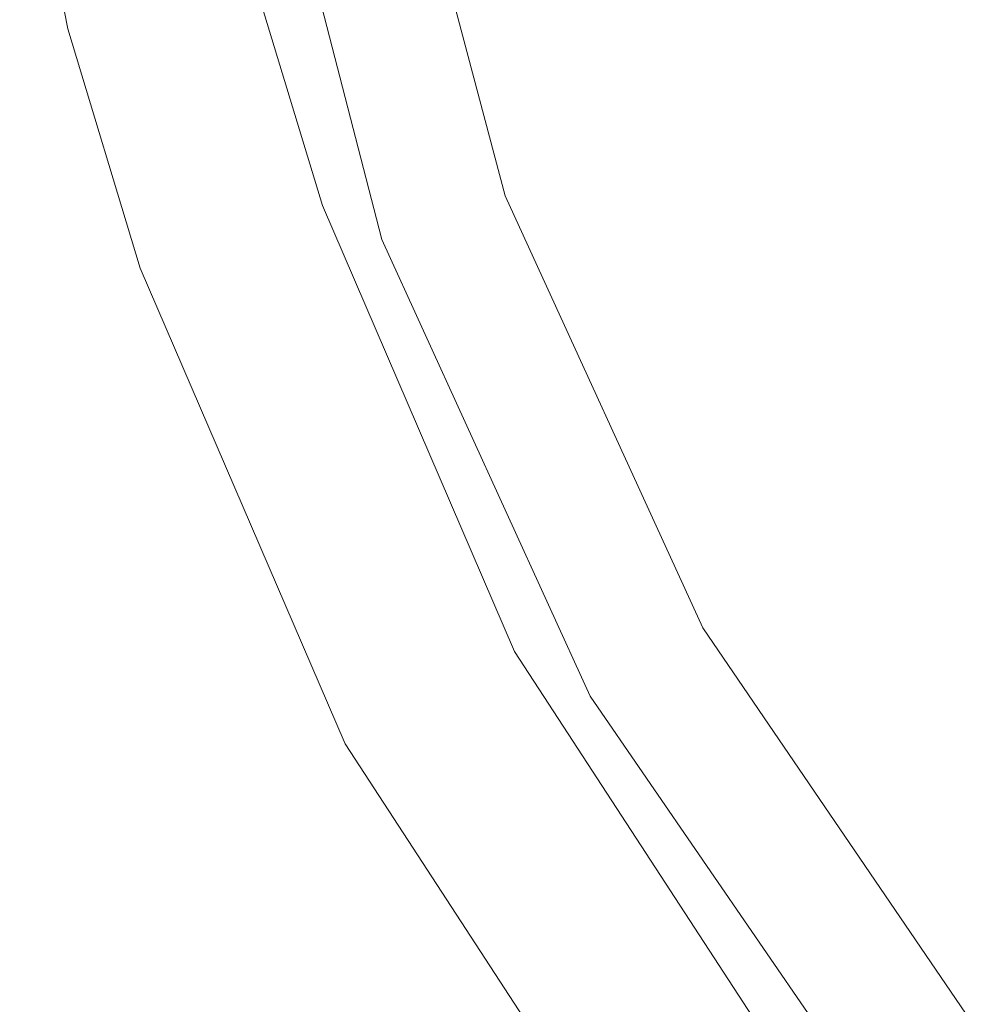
# Model space of a CAD drawing. Header units: inches. Extents: x 0 to 612, y 155 to 655.
# Tile 113 of 138: x 118 to 125.4, y 363.45 to 371.1. Entities that reach past the tile are written whole.
import ezdxf

# ---------------------------------------------------------------- set-up
doc = ezdxf.new("R2010")
doc.units = ezdxf.units.IN
doc.header["$MEASUREMENT"] = 0
doc.layers.add('Layer 1', color=7, linetype='Continuous')

# ---------------------------------------------------------------- blocks, each defined once
blk = doc.blocks.new('block 1561')
at = {"layer": 'Layer 1', "lineweight": 0}
for points in [[(123.3125, 366.373)], [(125.3999, 363.3135)]]:
    blk.add_lwpolyline(points, dxfattribs=at)
blk.add_open_spline([(125.3999, 363.3135), (125.3999, 363.3135), (123.3125, 366.373), (123.3125, 366.373), (123.3125, 366.373), (125.3999, 363.3135), (125.3999, 363.3135)], degree=3, knots=[0, 0, 0, 0, 1, 1, 1, 2, 2, 2, 2], dxfattribs=at)
blk = doc.blocks.new('block 1562')
at = {"layer": 'Layer 1', "lineweight": 0}
for points in [[(121.7773, 369.7314)], [(123.3125, 366.373)]]:
    blk.add_lwpolyline(points, dxfattribs=at)
blk.add_open_spline([(123.3125, 366.373), (123.3125, 366.373), (121.7773, 369.7314), (121.7773, 369.7314), (121.7773, 369.7314), (123.3125, 366.373), (123.3125, 366.373)], degree=3, knots=[0, 0, 0, 0, 1, 1, 1, 2, 2, 2, 2], dxfattribs=at)
blk = doc.blocks.new('block 1563')
at = {"layer": 'Layer 1', "lineweight": 0}
for points in [[(120.8374, 373.2783)], [(121.7773, 369.7314)]]:
    blk.add_lwpolyline(points, dxfattribs=at)
blk.add_open_spline([(121.7773, 369.7314), (121.7773, 369.7314), (120.8374, 373.2783), (120.8374, 373.2783), (120.8374, 373.2783), (121.7773, 369.7314), (121.7773, 369.7314)], degree=3, knots=[0, 0, 0, 0, 1, 1, 1, 2, 2, 2, 2], dxfattribs=at)
blk = doc.blocks.new('block 1541')
at = {"layer": 'Layer 1'}
for name in ['block 1563', 'block 1562', 'block 1561']:
    blk.add_blockref(name, (0, 0), dxfattribs=at)
blk = doc.blocks.new('block 1540')
at = {"layer": 'Layer 1'}
blk.add_blockref('block 1541', (0, 0), dxfattribs=at)
blk = doc.blocks.new('block 2485')
at = {"layer": 'Layer 1', "lineweight": 0}
for points in [[(122.437, 365.8418)], [(124.6265, 362.6553)]]:
    blk.add_lwpolyline(points, dxfattribs=at)
blk.add_open_spline([(124.6265, 362.6553), (124.6265, 362.6553), (122.437, 365.8418), (122.437, 365.8418), (122.437, 365.8418), (124.6265, 362.6553), (124.6265, 362.6553)], degree=3, knots=[0, 0, 0, 0, 1, 1, 1, 2, 2, 2, 2], dxfattribs=at)
blk = doc.blocks.new('block 2486')
at = {"layer": 'Layer 1', "lineweight": 0}
for points in [[(120.8174, 369.3936)], [(122.437, 365.8418)]]:
    blk.add_lwpolyline(points, dxfattribs=at)
blk.add_open_spline([(122.437, 365.8418), (122.437, 365.8418), (120.8174, 369.3936), (120.8174, 369.3936), (120.8174, 369.3936), (122.437, 365.8418), (122.437, 365.8418)], degree=3, knots=[0, 0, 0, 0, 1, 1, 1, 2, 2, 2, 2], dxfattribs=at)
blk = doc.blocks.new('block 2487')
at = {"layer": 'Layer 1', "lineweight": 0}
for points in [[(119.8628, 373.0996)], [(120.8174, 369.3936)]]:
    blk.add_lwpolyline(points, dxfattribs=at)
blk.add_open_spline([(120.8174, 369.3936), (120.8174, 369.3936), (119.8628, 373.0996), (119.8628, 373.0996), (119.8628, 373.0996), (120.8174, 369.3936), (120.8174, 369.3936)], degree=3, knots=[0, 0, 0, 0, 1, 1, 1, 2, 2, 2, 2], dxfattribs=at)
blk = doc.blocks.new('block 2470')
at = {"layer": 'Layer 1'}
for name in ['block 2487', 'block 2486', 'block 2485']:
    blk.add_blockref(name, (0, 0), dxfattribs=at)
blk = doc.blocks.new('block 2469')
at = {"layer": 'Layer 1'}
blk.add_blockref('block 2470', (0, 0), dxfattribs=at)
blk = doc.blocks.new('block 2551')
at = {"layer": 'Layer 1', "lineweight": 0}
for points in [[(121.8496, 366.1895)], [(123.8901, 363.0566)]]:
    blk.add_lwpolyline(points, dxfattribs=at)
blk.add_open_spline([(123.8901, 363.0566), (123.8901, 363.0566), (121.8496, 366.1895), (121.8496, 366.1895), (121.8496, 366.1895), (123.8901, 363.0566), (123.8901, 363.0566)], degree=3, knots=[0, 0, 0, 0, 1, 1, 1, 2, 2, 2, 2], dxfattribs=at)
blk = doc.blocks.new('block 2552')
at = {"layer": 'Layer 1', "lineweight": 0}
for points in [[(120.3564, 369.6562)], [(121.8496, 366.1895)]]:
    blk.add_lwpolyline(points, dxfattribs=at)
blk.add_open_spline([(121.8496, 366.1895), (121.8496, 366.1895), (120.3564, 369.6562), (120.3564, 369.6562), (120.3564, 369.6562), (121.8496, 366.1895), (121.8496, 366.1895)], degree=3, knots=[0, 0, 0, 0, 1, 1, 1, 2, 2, 2, 2], dxfattribs=at)
blk = doc.blocks.new('block 2553')
at = {"layer": 'Layer 1', "lineweight": 0}
for points in [[(119.8276, 371.3994)], [(120.3564, 369.6562)]]:
    blk.add_lwpolyline(points, dxfattribs=at)
blk.add_open_spline([(120.3564, 369.6562), (120.3564, 369.6562), (119.8276, 371.3994), (119.8276, 371.3994), (119.8276, 371.3994), (120.3564, 369.6562), (120.3564, 369.6562)], degree=3, knots=[0, 0, 0, 0, 1, 1, 1, 2, 2, 2, 2], dxfattribs=at)
blk = doc.blocks.new('block 2528')
at = {"layer": 'Layer 1'}
for name in ['block 2553', 'block 2552', 'block 2551']:
    blk.add_blockref(name, (0, 0), dxfattribs=at)
blk = doc.blocks.new('block 2527')
at = {"layer": 'Layer 1'}
blk.add_blockref('block 2528', (0, 0), dxfattribs=at)
blk = doc.blocks.new('block 4730')
at = {"layer": 'Layer 1', "lineweight": 0}
for points in [[(118.0034, 372.9365)], [(118.377, 371.0293)]]:
    blk.add_lwpolyline(points, dxfattribs=at)
blk.add_open_spline([(118.0034, 372.9365), (118.0034, 372.9365), (118.377, 371.0293), (118.377, 371.0293), (118.377, 371.0293), (118.0034, 372.9365), (118.0034, 372.9365)], degree=3, knots=[0, 0, 0, 0, 1, 1, 1, 2, 2, 2, 2], dxfattribs=at)
blk = doc.blocks.new('block 4731')
at = {"layer": 'Layer 1', "lineweight": 0}
for points in [[(118.377, 371.0293)], [(118.9409, 369.1699)]]:
    blk.add_lwpolyline(points, dxfattribs=at)
blk.add_open_spline([(118.377, 371.0293), (118.377, 371.0293), (118.9409, 369.1699), (118.9409, 369.1699), (118.9409, 369.1699), (118.377, 371.0293), (118.377, 371.0293)], degree=3, knots=[0, 0, 0, 0, 1, 1, 1, 2, 2, 2, 2], dxfattribs=at)
blk = doc.blocks.new('block 4732')
at = {"layer": 'Layer 1', "lineweight": 0}
for points in [[(118.9409, 369.1699)], [(120.5332, 365.4727)]]:
    blk.add_lwpolyline(points, dxfattribs=at)
blk.add_open_spline([(118.9409, 369.1699), (118.9409, 369.1699), (120.5332, 365.4727), (120.5332, 365.4727), (120.5332, 365.4727), (118.9409, 369.1699), (118.9409, 369.1699)], degree=3, knots=[0, 0, 0, 0, 1, 1, 1, 2, 2, 2, 2], dxfattribs=at)
blk = doc.blocks.new('block 4733')
at = {"layer": 'Layer 1', "lineweight": 0}
for points in [[(120.5332, 365.4727)], [(122.7104, 362.1309)]]:
    blk.add_lwpolyline(points, dxfattribs=at)
blk.add_open_spline([(120.5332, 365.4727), (120.5332, 365.4727), (122.7104, 362.1309), (122.7104, 362.1309), (122.7104, 362.1309), (120.5332, 365.4727), (120.5332, 365.4727)], degree=3, knots=[0, 0, 0, 0, 1, 1, 1, 2, 2, 2, 2], dxfattribs=at)
blk = doc.blocks.new('block 4727')
at = {"layer": 'Layer 1'}
for name in ['block 4730', 'block 4731', 'block 4732', 'block 4733']:
    blk.add_blockref(name, (0, 0), dxfattribs=at)
blk = doc.blocks.new('block 4726')
at = {"layer": 'Layer 1'}
blk.add_blockref('block 4727', (0, 0), dxfattribs=at)
blk = doc.blocks.new('block 921')
at = {"layer": 'Layer 1'}
for name in ['block 4726', 'block 2527', 'block 2469', 'block 1540']:
    blk.add_blockref(name, (0, 0), dxfattribs=at)
blk = doc.blocks.new('block 920')
at = {"layer": 'Layer 1'}
blk.add_blockref('block 921', (0, 0), dxfattribs=at)
blk = doc.blocks.new('block 2')
at = {"layer": 'Layer 1'}
blk.add_blockref('block 920', (0, 0), dxfattribs=at)

msp = doc.modelspace()

# ---------------------------------------------------------------- block references
at = {"layer": 'Layer 1'}
msp.add_blockref('block 2', (0, 0), dxfattribs=at)

doc.saveas('drawing.dxf')
